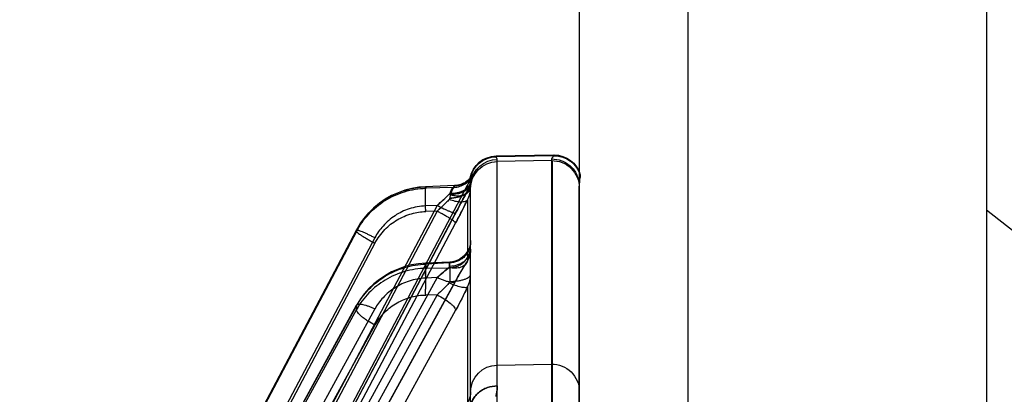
# Model space of a CAD drawing. Header units: millimetres. Extents: x 178516 to 426772, y -178579 to -115871.
# Tile 209 of 256: x 317305 to 317341, y -131677 to -131663. Entities that reach past the tile are written whole.
import ezdxf
from ezdxf import colors
from ezdxf.entities.mleader import LeaderData, LeaderLine
from ezdxf.math import Vec2, Vec3

# ---------------------------------------------------------------- set-up
doc = ezdxf.new("R2010")
doc.units = ezdxf.units.MM
doc.header["$MEASUREMENT"] = 0
doc.layers.get('0').update_dxf_attribs({"color": 252, "lineweight": 5})
doc.layers.add('AHU03-3-68634OBJ', color=7, linetype='Continuous')
doc.layers.add('EC-MTR_250-0_7OBJ', color=7, linetype='Continuous')
doc.layers.add('IS_centrale', color=7, linetype='Continuous', lineweight=13)
doc.layers.add('IS_opisy', color=7, linetype='Continuous', lineweight=35)
doc.styles.add('WE11', font='simplex.shx', dxfattribs={"width": 0.7})

# ---------------------------------------------------------------- blocks, each defined once
blk = doc.blocks.new('VVS030s_FLX1_250_0.38kW_2.00x2v2_t')
at = {"layer": 'AHU03-3-68634OBJ', "color": 7, "linetype": 'Continuous'}
for p, q in [((225.973, 131.106), (225.973, 399.106)), ((229.973, 131.606), (229.973, 398.606)), ((240.973, 131.606), (240.973, 398.606))]:
    blk.add_line(p, q, dxfattribs=at)
at = {"layer": 'EC-MTR_250-0_7OBJ', "color": 7, "linetype": 'Continuous'}
for p, q in [((225.973, 214.775), (225.973, 189.7)), ((221.424, 194.271), (211.124, 213.007)), ((217.773, 194.246), (207.686, 212.585)), ((217.773, 194.111), (207.686, 212.451)), ((218.453, 194.82), (208.751, 212.46)), ((220.744, 193.699), (210.444, 212.436)), ((207.696, 212.416), (217.78, 194.083)), ((218.453, 194.222), (208.751, 211.861)), ((220.744, 193.067), (210.444, 211.804)), ((211.117, 211.943), (221.417, 193.207)), ((221.424, 193.181), (211.124, 211.918)), ((217.773, 191.367), (207.686, 210.439)), ((217.773, 191.321), (207.686, 210.394)), ((207.687, 210.39), (217.773, 191.318)), ((221.424, 191.057), (211.124, 210.542)), ((218.453, 191.801), (208.751, 210.146)), ((218.453, 191.599), (208.751, 209.944)), ((220.744, 190.624), (210.444, 210.109)), ((220.744, 190.41), (210.444, 209.896)), ((221.424, 190.689), (211.124, 210.175)), ((224.956, 188.76), (224.956, 208.674)), ((224.973, 188.76), (224.973, 208.674)), ((212.331, 207.767), (221.858, 189.665)), ((221.973, 198.462), (221.973, 189.718)), ((221.858, 193.411), (221.858, 197.81)), ((222.956, 197.756), (222.956, 188.715)), ((222.956, 197.756), (222.956, 196.287)), ((222.956, 196.286), (224.956, 196.251)), ((217.773, 194.111), (217.773, 194.246)), ((220.744, 193.699), (220.323, 193.709)), ((220.744, 193.067), (220.323, 193.086)), ((219.805, 192.599), (219.552, 192.664)), ((221.208, 192.494), (220.316, 192.533)), ((220.323, 192.726), (221.201, 192.706)), ((220.323, 192.567), (220.323, 192.726)), ((221.201, 192.529), (220.323, 192.567)), ((221.201, 192.706), (221.201, 192.529)), ((221.818, 192.534), (221.865, 192.453)), ((221.858, 190.209), (221.858, 192.451)), ((242.273, 191.606), (240.973, 190.59)), ((217.773, 191.321), (217.773, 191.367)), ((217.773, 191.321), (217.773, 191.318)), ((220.744, 190.624), (220.323, 190.637)), ((220.744, 190.41), (220.323, 190.426)), ((221.787, 190.015), (221.85, 189.901)), ((219.807, 189.785), (219.553, 189.852)), ((221.39, 189.679), (220.32, 189.72)), ((221.363, 189.745), (220.323, 189.778)), ((220.323, 189.724), (220.323, 189.778)), ((221.385, 189.683), (220.323, 189.724)), ((221.385, 189.683), (221.363, 189.745)), ((221.858, 189.885), (221.858, 189.665)), ((221.912, 189.458), (221.878, 189.489)), ((221.942, 189.427), (221.912, 189.458)), ((221.969, 189.397), (221.942, 189.427)), ((221.954, 189.394), (221.954, 189.426)), ((221.99, 189.371), (221.969, 189.397)), ((222.005, 189.35), (221.989, 189.371)), ((221.998, 189.4), (222.003, 189.384)), ((222.008, 189.37), (222.012, 189.357)), ((222.035, 189.303), (222.036, 189.302)), ((226.011, 189.312), (226.011, 189.281)), ((225.031, 188.584), (222.918, 188.621)), ((222.918, 188.589), (222.918, 188.621)), ((222.918, 188.589), (225.031, 188.552)), ((224.956, 188.76), (222.956, 188.795)), ((224.956, 188.7), (224.956, 188.76)), ((225.031, 188.552), (225.031, 188.584)), ((225.049, 188.552), (225.049, 188.583))]:
    blk.add_line(p, q, dxfattribs=at)
for points in [[(211.123, 210.177), (221.502, 190.544), (221.577, 190.402), (221.651, 190.266), (221.721, 190.137)], [(221.973, 197.264), (221.967, 197.364), (221.948, 197.464), (221.916, 197.561), (221.873, 197.652), (221.818, 197.738), (221.753, 197.815), (221.678, 197.884), (221.595, 197.943), (221.506, 197.991), (221.411, 198.027), (221.312, 198.051), (221.211, 198.062)], [(218.059, 193.666), (217.91, 193.869), (217.78, 194.083)], [(219.552, 192.664), (219.305, 192.752), (219.065, 192.859), (218.836, 192.987), (218.619, 193.133), (218.416, 193.296), (218.229, 193.474), (218.059, 193.666)], [(221.417, 193.207), (221.495, 193.068), (221.569, 192.939), (221.638, 192.82)], [(220.316, 192.533), (220.06, 192.555), (219.805, 192.599)], [(221.973, 191.696), (221.967, 191.797), (221.948, 191.897), (221.916, 191.994), (221.872, 192.085), (221.817, 192.171), (221.752, 192.249), (221.677, 192.318), (221.594, 192.376), (221.504, 192.424), (221.409, 192.46), (221.309, 192.484), (221.208, 192.494)], [(221.638, 192.82), (221.703, 192.713), (221.763, 192.618), (221.818, 192.534)], [(221.818, 192.534), (221.865, 192.453), (221.904, 192.369), (221.935, 192.283), (221.956, 192.196), (221.969, 192.108), (221.973, 192.021)], [(218.054, 190.885), (217.904, 191.096), (217.773, 191.318)], [(219.553, 189.852), (219.305, 189.941), (219.064, 190.051), (218.834, 190.183), (218.615, 190.333), (218.412, 190.501), (218.224, 190.686), (218.054, 190.885)], [(221.5, 190.546), (221.577, 190.404), (221.65, 190.267), (221.72, 190.138), (221.787, 190.015)], [(220.32, 189.72), (220.063, 189.741), (219.807, 189.785)], [(221.665, 189.619), (221.614, 189.638), (221.561, 189.654), (221.506, 189.666), (221.449, 189.675), (221.39, 189.679)], [(221.878, 189.488), (221.841, 189.518), (221.801, 189.546), (221.759, 189.573), (221.713, 189.597), (221.665, 189.619), (221.614, 189.638), (221.561, 189.654)], [(221.85, 189.901), (221.884, 189.835), (221.912, 189.767), (221.935, 189.697), (221.953, 189.626), (221.965, 189.554)], [(221.973, 189.718), (221.974, 189.705), (221.974, 189.692), (221.974, 189.679)], [(221.965, 189.554), (221.969, 189.527), (221.973, 189.501), (221.978, 189.478)], [(221.965, 189.554), (221.969, 189.527), (221.973, 189.501), (221.978, 189.478), (221.983, 189.456), (221.988, 189.436), (221.993, 189.417), (221.998, 189.4), (222.003, 189.384), (222.008, 189.37), (222.012, 189.357), (222.017, 189.346), (222.021, 189.336), (222.024, 189.327), (222.028, 189.319), (222.031, 189.313), (222.033, 189.308), (222.034, 189.305), (222.035, 189.303)], [(222.036, 189.302), (222.035, 189.304), (222.033, 189.307), (222.03, 189.313), (222.024, 189.321), (222.017, 189.333), (222.005, 189.35)], [(222.021, 189.336), (222.024, 189.327), (222.028, 189.319)]]:
    blk.add_lwpolyline(points, dxfattribs=at)
for centre, radius, start, end in [((222.974, 197.286), 1, 180.003, 268.9884), ((224.974, 197.252), 1, 268.9915, 359.9594), ((209.413, 187.667), 13.707, 24.7759, 28.8031), ((238.543, 193.065), 18.232, 177.9743, 178.6596), ((238.201, 193.075), 17.89, 177.9677, 178.6662), ((216.136, 188.544), 6.915, 45.4982, 48.2102), ((216.148, 188.557), 6.897, 45.4958, 48.2145), ((191.532, 175.226), 33.825, 26.2919, 27.9062), ((262.133, 212.139), 46.015, 207.7854, 208.9235), ((241.606, 189.906), 21.296, 178.033, 178.2045), ((241.573, 189.907), 21.263, 178.0328, 178.2046), ((209.906, 179.003), 15.891, 46.6469, 46.9947), ((249.083, 220.608), 41.412, 226.8185, 227.6556), ((220.99, 189.423), 0.984, 7.3181, 28.0243), ((220.995, 189.424), 0.978, 7.2613, 28.083), ((220.973, 189.2), 1, 11.2208, 27.7585), ((222.973, 189.795), 1, 180.0028, 269.0031), ((223.024, 189.718), 1.051, 180.0432, 187.698), ((223.018, 189.718), 1.045, 180.0204, 187.7196), ((224.974, 189.76), 1, 268.9968, 359.9969), ((222.935, 189.62), 1, 191.2272, 269.0035), ((222.935, 189.589), 1, 191.2208, 269), ((222.974, 189.715), 1, 187.9093, 268.9867), ((218.747, 188.326), 3.45, 15.4363, 16.0955), ((219.027, 188.406), 3.159, 15.4058, 16.1257), ((225.049, 189.583), 1, 269.998, 344.2519), ((225.049, 189.552), 1, 270, 344.2574)]:
    blk.add_arc(centre, radius, start, end, dxfattribs=at)
for points, knots in [([(222.956, 197.053), (222.833, 197.055), (222.644, 197.087), (222.415, 197.191), (222.258, 197.3), (222.13, 197.435), (222.038, 197.585), (221.985, 197.743), (221.973, 197.849), (221.973, 197.9)], [0, 0, 0, 0, 0.257518, 0.392327, 0.525924, 0.65508, 0.777802, 0.892669, 1, 1, 1, 1]), ([(221.973, 197.9), (221.973, 197.849), (221.985, 197.743), (222.038, 197.586), (222.13, 197.435), (222.258, 197.3), (222.415, 197.192), (222.644, 197.088), (222.833, 197.055), (222.956, 197.054)], [0, 0, 0, 0, 0.107291, 0.222144, 0.344858, 0.474013, 0.607618, 0.742442, 1, 1, 1, 1]), ([(222.956, 197.053), (222.956, 197.117), (222.948, 197.25), (222.926, 197.382), (222.911, 197.45)], [0, 0, 0, 0, 0.475881, 1, 1, 1, 1]), ([(222.911, 197.45), (222.919, 197.415), (222.944, 197.284), (222.956, 197.151), (222.956, 197.054)], [0, 0, 0, 0, 0.268368, 1, 1, 1, 1]), ([(218.453, 194.82), (218.366, 194.775), (218.239, 194.702), (218.08, 194.594), (217.974, 194.511), (217.887, 194.432), (217.824, 194.361), (217.785, 194.301), (217.773, 194.262), (217.773, 194.246)], [0, 0, 0, 0, 0.320866, 0.482855, 0.63361, 0.76422, 0.86943, 0.946735, 1, 1, 1, 1]), ([(218.453, 194.82), (218.555, 194.646), (218.787, 194.326), (219.261, 193.974), (219.78, 193.766), (220.148, 193.709), (220.323, 193.709)], [0, 0, 0, 0, 0.267132, 0.514433, 0.769209, 1, 1, 1, 1]), ([(220.323, 192.726), (220.06, 192.733), (219.539, 192.815), (218.82, 193.128), (218.207, 193.607), (217.896, 194.022), (217.773, 194.246)], [0, 0, 0, 0, 0.254425, 0.504671, 0.752459, 1, 1, 1, 1]), ([(217.773, 194.111), (217.773, 194.109), (217.773, 194.099), (217.776, 194.089), (217.78, 194.083)], [0, 0, 0, 0, 0.259856, 1, 1, 1, 1]), ([(217.773, 194.111), (217.896, 193.887), (218.208, 193.471), (218.82, 192.988), (219.538, 192.667), (220.06, 192.577), (220.323, 192.567)], [0, 0, 0, 0, 0.247243, 0.495286, 0.745806, 1, 1, 1, 1]), ([(217.78, 194.083), (217.786, 194.072), (217.802, 194.058), (217.829, 194.048), (217.868, 194.041), (217.93, 194.043), (218.017, 194.057), (218.117, 194.084), (218.227, 194.122), (218.34, 194.169), (218.415, 194.204), (218.453, 194.222)], [0, 0, 0, 0, 0.050665, 0.082406, 0.120206, 0.216642, 0.340496, 0.488327, 0.65293, 0.826069, 1, 1, 1, 1]), ([(220.323, 193.086), (220.115, 193.1), (219.717, 193.164), (219.177, 193.42), (218.751, 193.777), (218.531, 194.071), (218.453, 194.222)], [0, 0, 0, 0, 0.274387, 0.524104, 0.776008, 1, 1, 1, 1]), ([(220.744, 193.699), (220.833, 193.745), (220.999, 193.841), (221.185, 193.975), (221.305, 194.082), (221.368, 194.151), (221.409, 194.212), (221.424, 194.254), (221.424, 194.271)], [0, 0, 0, 0, 0.331766, 0.631316, 0.75671, 0.860849, 0.941589, 1, 1, 1, 1]), ([(221.858, 193.411), (221.816, 193.504), (221.725, 193.695), (221.581, 193.981), (221.477, 194.174), (221.424, 194.271)], [0, 0, 0, 0, 0.318482, 0.656534, 1, 1, 1, 1]), ([(220.323, 192.726), (220.321, 192.74), (220.318, 192.775), (220.314, 192.868), (220.311, 193.024), (220.312, 193.245), (220.314, 193.407), (220.316, 193.491)], [0, 0, 0, 0, 0.055263, 0.134704, 0.365392, 0.66966, 1, 1, 1, 1]), ([(221.424, 193.181), (221.424, 193.187), (221.422, 193.201), (221.406, 193.225), (221.376, 193.24), (221.341, 193.246), (221.291, 193.248), (221.217, 193.239), (221.115, 193.216), (221, 193.178), (220.874, 193.128), (220.788, 193.089), (220.744, 193.067)], [0, 0, 0, 0, 0.02742, 0.053696, 0.11441, 0.153579, 0.199672, 0.31319, 0.454268, 0.619198, 0.803116, 1, 1, 1, 1]), ([(220.983, 193.476), (221.001, 193.458), (221.071, 193.389), (221.139, 193.318), (221.189, 193.264)], [0, 0, 0, 0, 0.254695, 1, 1, 1, 1]), ([(221.189, 193.264), (221.172, 193.282), (221.105, 193.354), (221.036, 193.424), (220.983, 193.476)], [0, 0, 0, 0, 0.244182, 1, 1, 1, 1]), ([(221.188, 193.264), (221.261, 193.294), (221.401, 193.348), (221.572, 193.399), (221.694, 193.422), (221.764, 193.428), (221.818, 193.426), (221.848, 193.418), (221.858, 193.411)], [0, 0, 0, 0, 0.337887, 0.64361, 0.768812, 0.870244, 0.946416, 1, 1, 1, 1]), ([(221.188, 193.264), (221.193, 193.259), (221.202, 193.248), (221.21, 193.229), (221.212, 193.216), (221.212, 193.209)], [0, 0, 0, 0, 0.360051, 0.686593, 1, 1, 1, 1]), ([(221.201, 192.706), (221.204, 192.731), (221.208, 192.794), (221.211, 192.905), (221.213, 193.048), (221.213, 193.153), (221.212, 193.209)], [0, 0, 0, 0, 0.151152, 0.376303, 0.663329, 1, 1, 1, 1]), ([(221.212, 193.209), (221.259, 193.209), (221.354, 193.204), (221.494, 193.19), (221.628, 193.165), (221.747, 193.133), (221.845, 193.094), (221.917, 193.049), (221.962, 193.002), (221.973, 192.965), (221.973, 192.949)], [0, 0, 0, 0, 0.166546, 0.33561, 0.49874, 0.646699, 0.77156, 0.870156, 0.943382, 1, 1, 1, 1]), ([(221.858, 193.411), (221.897, 193.339), (221.954, 193.187), (221.973, 193.027), (221.973, 192.949)], [0, 0, 0, 0, 0.512266, 1, 1, 1, 1]), ([(220.323, 193.086), (220.321, 193.05), (220.319, 192.98), (220.316, 192.878), (220.314, 192.782), (220.312, 192.709), (220.312, 192.658), (220.312, 192.625), (220.312, 192.597), (220.312, 192.575), (220.313, 192.557), (220.313, 192.544), (220.314, 192.537), (220.315, 192.534), (220.316, 192.533), (220.316, 192.533)], [0, 0, 0, 0, 0.192572, 0.380221, 0.555154, 0.709164, 0.775808, 0.834592, 0.884963, 0.926371, 0.958393, 0.981109, 0.994759, 0.99832, 1, 1, 1, 1]), ([(221.189, 192.693), (221.116, 192.749), (220.966, 192.871), (220.82, 192.999), (220.744, 193.068)], [0, 0, 0, 0, 0.472369, 1, 1, 1, 1]), ([(220.744, 193.068), (220.82, 192.999), (220.966, 192.871), (221.116, 192.749), (221.189, 192.693)], [0, 0, 0, 0, 0.527631, 1, 1, 1, 1]), ([(221.858, 192.451), (221.813, 192.519), (221.719, 192.669), (221.574, 192.912), (221.475, 193.088), (221.424, 193.181)], [0, 0, 0, 0, 0.289255, 0.625229, 1, 1, 1, 1]), ([(220.316, 192.533), (220.316, 192.533), (220.317, 192.534), (220.318, 192.536), (220.32, 192.543), (220.321, 192.554), (220.322, 192.562), (220.323, 192.567)], [0, 0, 0, 0, 0.025938, 0.079271, 0.275466, 0.585587, 1, 1, 1, 1]), ([(221.858, 192.451), (221.849, 192.477), (221.825, 192.528), (221.752, 192.62), (221.641, 192.685), (221.514, 192.717), (221.37, 192.728), (221.26, 192.712), (221.188, 192.693)], [0, 0, 0, 0, 0.105081, 0.213784, 0.448906, 0.578867, 0.71578, 1, 1, 1, 1]), ([(221.188, 192.693), (221.192, 192.69), (221.203, 192.681), (221.212, 192.667), (221.212, 192.656)], [0, 0, 0, 0, 0.314886, 1, 1, 1, 1]), ([(221.201, 192.706), (221.299, 192.702), (221.45, 192.671), (221.629, 192.575), (221.753, 192.477), (221.852, 192.355), (221.945, 192.181), (221.973, 192.034), (221.973, 191.941)], [0, 0, 0, 0, 0.244833, 0.375212, 0.507033, 0.637686, 0.764876, 1, 1, 1, 1]), ([(221.201, 192.529), (221.202, 192.524), (221.203, 192.515), (221.205, 192.504), (221.206, 192.498), (221.207, 192.494), (221.208, 192.494)], [0, 0, 0, 0, 0.43386, 0.742899, 0.929339, 1, 1, 1, 1]), ([(221.973, 191.764), (221.973, 191.857), (221.945, 192.004), (221.852, 192.178), (221.753, 192.3), (221.629, 192.398), (221.45, 192.494), (221.299, 192.525), (221.201, 192.529)], [0, 0, 0, 0, 0.235124, 0.362314, 0.492967, 0.624788, 0.755167, 1, 1, 1, 1]), ([(221.212, 192.656), (221.212, 192.644), (221.212, 192.621), (221.213, 192.588), (221.213, 192.56), (221.212, 192.538), (221.212, 192.52), (221.211, 192.507), (221.21, 192.499), (221.209, 192.496), (221.208, 192.495), (221.208, 192.494)], [0, 0, 0, 0, 0.229842, 0.430399, 0.601287, 0.742128, 0.852559, 0.932248, 0.980987, 0.993895, 1, 1, 1, 1]), ([(221.973, 192.02), (221.973, 192.058), (221.964, 192.137), (221.923, 192.253), (221.852, 192.365), (221.754, 192.465), (221.633, 192.546), (221.455, 192.626), (221.308, 192.653), (221.212, 192.656)], [0, 0, 0, 0, 0.104218, 0.216099, 0.336569, 0.46472, 0.59881, 0.735514, 1, 1, 1, 1]), ([(221.973, 192.02), (221.973, 192.093), (221.954, 192.243), (221.897, 192.384), (221.858, 192.451)], [0, 0, 0, 0, 0.483857, 1, 1, 1, 1]), ([(217.773, 191.367), (217.773, 191.369), (217.776, 191.377), (217.785, 191.388), (217.8, 191.403), (217.833, 191.431), (217.89, 191.472), (217.976, 191.529), (218.082, 191.594), (218.201, 191.664), (218.326, 191.733), (218.411, 191.779), (218.453, 191.801)], [0, 0, 0, 0, 0.01086, 0.028619, 0.054449, 0.089049, 0.185356, 0.314625, 0.471144, 0.644691, 0.824222, 1, 1, 1, 1]), ([(218.453, 191.801), (218.554, 191.62), (218.785, 191.289), (219.259, 190.92), (219.779, 190.7), (220.148, 190.638), (220.323, 190.637)], [0, 0, 0, 0, 0.270543, 0.518602, 0.771906, 1, 1, 1, 1]), ([(217.773, 191.318), (217.775, 191.316), (217.78, 191.313), (217.792, 191.313), (217.809, 191.315), (217.833, 191.321), (217.862, 191.33), (217.913, 191.348), (217.99, 191.378), (218.094, 191.424), (218.21, 191.478), (218.331, 191.537), (218.412, 191.578), (218.453, 191.599)], [0, 0, 0, 0, 0.009082, 0.024172, 0.047333, 0.079487, 0.121113, 0.171919, 0.299013, 0.455451, 0.631421, 0.816201, 1, 1, 1, 1]), ([(220.323, 190.426), (220.115, 190.44), (219.715, 190.504), (219.175, 190.769), (218.749, 191.139), (218.531, 191.443), (218.453, 191.599)], [0, 0, 0, 0, 0.271492, 0.519845, 0.772711, 1, 1, 1, 1]), ([(217.773, 191.367), (217.895, 191.136), (218.202, 190.704), (218.814, 190.2), (219.537, 189.872), (220.061, 189.786), (220.323, 189.778)], [0, 0, 0, 0, 0.249602, 0.499438, 0.749571, 1, 1, 1, 1]), ([(217.773, 191.321), (217.895, 191.089), (218.205, 190.659), (218.817, 190.157), (219.536, 189.825), (220.06, 189.734), (220.323, 189.724)], [0, 0, 0, 0, 0.250691, 0.499467, 0.748523, 1, 1, 1, 1]), ([(221.424, 191.057), (221.424, 191.054), (221.42, 191.047), (221.41, 191.035), (221.395, 191.02), (221.362, 190.992), (221.304, 190.951), (221.218, 190.894), (221.113, 190.829), (220.994, 190.76), (220.87, 190.691), (220.786, 190.646), (220.744, 190.624)], [0, 0, 0, 0, 0.011529, 0.030041, 0.056567, 0.091743, 0.188743, 0.318065, 0.474044, 0.646678, 0.825175, 1, 1, 1, 1]), ([(221.424, 191.057), (221.462, 190.986), (221.609, 190.705), (221.753, 190.422), (221.858, 190.209)], [0, 0, 0, 0, 0.252531, 1, 1, 1, 1]), ([(220.744, 190.41), (220.827, 190.453), (220.951, 190.515), (221.111, 190.59), (221.203, 190.63), (221.268, 190.656), (221.309, 190.671), (221.344, 190.682), (221.372, 190.691), (221.394, 190.695), (221.408, 190.697), (221.417, 190.696), (221.422, 190.694), (221.424, 190.691), (221.424, 190.689)], [0, 0, 0, 0, 0.377178, 0.556111, 0.713636, 0.780912, 0.839457, 0.888798, 0.928487, 0.958319, 0.97895, 0.986209, 0.991773, 1, 1, 1, 1]), ([(221.858, 189.885), (221.814, 189.965), (221.721, 190.134), (221.576, 190.403), (221.476, 190.591), (221.424, 190.689)], [0, 0, 0, 0, 0.299662, 0.636016, 1, 1, 1, 1]), ([(220.321, 190.573), (220.318, 190.48), (220.314, 190.34), (220.312, 190.16), (220.311, 190.04), (220.312, 189.939), (220.314, 189.87), (220.316, 189.827), (220.318, 189.805), (220.32, 189.789), (220.322, 189.781), (220.323, 189.778)], [0, 0, 0, 0, 0.353174, 0.524169, 0.678427, 0.806838, 0.904322, 0.940352, 0.96803, 0.987762, 1, 1, 1, 1]), ([(220.323, 190.426), (220.321, 190.383), (220.318, 190.295), (220.315, 190.165), (220.313, 190.042), (220.312, 189.947), (220.312, 189.88), (220.312, 189.838), (220.312, 189.802), (220.313, 189.773), (220.315, 189.75), (220.316, 189.734), (220.318, 189.725), (220.319, 189.721), (220.32, 189.72), (220.32, 189.72)], [0, 0, 0, 0, 0.186232, 0.372684, 0.549791, 0.707058, 0.775026, 0.834773, 0.88572, 0.927293, 0.959088, 0.981385, 0.99468, 0.998189, 1, 1, 1, 1]), ([(220.744, 190.41), (220.783, 190.374), (220.931, 190.236), (221.079, 190.1), (221.189, 190)], [0, 0, 0, 0, 0.263545, 1, 1, 1, 1]), ([(220.815, 190.558), (220.859, 190.516), (220.946, 190.433), (221.07, 190.311), (221.15, 190.231), (221.188, 190.192)], [0, 0, 0, 0, 0.353597, 0.68559, 1, 1, 1, 1]), ([(221.188, 190.192), (221.15, 190.231), (221.071, 190.311), (220.946, 190.433), (220.86, 190.516), (220.815, 190.558)], [0, 0, 0, 0, 0.314354, 0.645462, 1, 1, 1, 1]), ([(221.858, 190.209), (221.849, 190.222), (221.822, 190.248), (221.767, 190.273), (221.695, 190.287), (221.609, 190.29), (221.512, 190.281), (221.368, 190.254), (221.26, 190.22), (221.188, 190.192)], [0, 0, 0, 0, 0.070006, 0.153726, 0.256178, 0.378297, 0.518581, 0.67267, 1, 1, 1, 1]), ([(221.188, 190.192), (221.193, 190.187), (221.202, 190.177), (221.21, 190.161), (221.211, 190.15), (221.211, 190.146)], [0, 0, 0, 0, 0.395814, 0.747144, 1, 1, 1, 1]), ([(221.188, 190), (221.26, 190.023), (221.369, 190.049), (221.513, 190.057), (221.611, 190.049), (221.698, 190.027), (221.77, 189.991), (221.824, 189.943), (221.849, 189.905), (221.858, 189.885)], [0, 0, 0, 0, 0.306748, 0.451908, 0.58615, 0.706983, 0.814528, 0.910803, 1, 1, 1, 1]), ([(221.21, 189.967), (221.209, 189.971), (221.206, 189.979), (221.199, 189.99), (221.192, 189.996), (221.188, 190)], [0, 0, 0, 0, 0.304879, 0.634527, 1, 1, 1, 1]), ([(221.966, 189.548), (221.962, 189.577), (221.947, 189.637), (221.899, 189.722), (221.824, 189.8), (221.727, 189.866), (221.61, 189.917), (221.437, 189.963), (221.301, 189.971), (221.21, 189.967)], [0, 0, 0, 0, 0.093369, 0.195066, 0.308124, 0.433155, 0.569072, 0.712184, 1, 1, 1, 1]), ([(221.39, 189.679), (221.38, 189.68), (221.364, 189.715), (221.314, 189.757), (221.255, 189.848), (221.225, 189.924), (221.21, 189.967)], [0, 0, 0, 0, 0.087698, 0.275396, 0.606286, 1, 1, 1, 1]), ([(221.23, 190.006), (221.226, 190.02), (221.22, 190.047), (221.213, 190.094), (221.212, 190.127), (221.211, 190.146)], [0, 0, 0, 0, 0.299015, 0.597763, 1, 1, 1, 1]), ([(221.212, 190.142), (221.307, 190.14), (221.45, 190.124), (221.63, 190.073), (221.75, 190.023), (221.848, 189.96), (221.92, 189.89), (221.964, 189.815), (221.973, 189.763), (221.973, 189.739)], [0, 0, 0, 0, 0.306934, 0.458942, 0.60041, 0.725496, 0.832282, 0.921886, 1, 1, 1, 1]), ([(221.212, 190.131), (221.307, 190.129), (221.45, 190.113), (221.63, 190.061), (221.75, 190.009), (221.848, 189.945), (221.921, 189.873), (221.964, 189.796), (221.973, 189.742), (221.973, 189.718)], [0, 0, 0, 0, 0.304853, 0.456072, 0.597112, 0.722278, 0.829706, 0.920466, 1, 1, 1, 1]), ([(221.983, 189.578), (221.979, 189.607), (221.962, 189.669), (221.912, 189.755), (221.837, 189.834), (221.74, 189.902), (221.624, 189.953), (221.454, 190.001), (221.319, 190.01), (221.23, 190.006)], [0, 0, 0, 0, 0.095729, 0.199578, 0.314031, 0.439414, 0.574593, 0.716157, 1, 1, 1, 1]), ([(221.23, 190.006), (221.247, 189.958), (221.273, 189.881), (221.33, 189.801), (221.351, 189.758), (221.363, 189.745)], [0, 0, 0, 0, 0.521949, 0.817539, 1, 1, 1, 1]), ([(221.363, 189.745), (221.356, 189.759), (221.329, 189.8), (221.273, 189.881), (221.246, 189.96), (221.23, 190.006)], [0, 0, 0, 0, 0.15809, 0.503456, 1, 1, 1, 1]), ([(221.858, 190.209), (221.897, 190.135), (221.954, 189.981), (221.973, 189.818), (221.973, 189.739)], [0, 0, 0, 0, 0.512334, 1, 1, 1, 1]), ([(220.32, 189.72), (220.321, 189.72), (220.322, 189.721), (220.322, 189.723), (220.323, 189.724)], [0, 0, 0, 0, 0.33457, 1, 1, 1, 1]), ([(221.363, 189.745), (221.508, 189.74), (221.802, 189.649), (222.002, 189.415), (222.062, 189.283)], [0, 0, 0, 0, 0.500702, 1, 1, 1, 1]), ([(221.385, 189.683), (221.455, 189.681), (221.598, 189.658), (221.795, 189.567), (221.961, 189.426), (222.042, 189.307), (222.073, 189.245)], [0, 0, 0, 0, 0.245945, 0.500668, 0.755018, 1, 1, 1, 1]), ([(221.385, 189.683), (221.526, 189.679), (221.811, 189.593), (222.01, 189.371), (222.073, 189.245)], [0, 0, 0, 0, 0.500693, 1, 1, 1, 1]), ([(224.956, 188.7), (225.082, 188.698), (225.28, 188.732), (225.516, 188.852), (225.68, 188.981), (225.812, 189.143), (225.936, 189.377), (225.973, 189.574), (225.973, 189.7)], [0, 0, 0, 0, 0.239245, 0.368314, 0.500017, 0.631716, 0.760778, 1, 1, 1, 1]), ([(226.011, 189.312), (226.009, 189.331), (226.001, 189.378), (225.988, 189.462), (225.977, 189.572), (225.973, 189.655), (225.973, 189.7)], [0, 0, 0, 0, 0.148303, 0.366313, 0.650833, 1, 1, 1, 1]), ([(221.954, 189.426), (221.956, 189.442), (221.96, 189.483), (221.964, 189.524), (221.966, 189.548)], [0, 0, 0, 0, 0.41095, 1, 1, 1, 1]), ([(222.073, 189.245), (222.075, 189.238), (222.01, 189.312), (222.016, 189.372), (221.974, 189.488), (221.966, 189.548)], [0, 0, 0, 0, 0.069724, 0.438888, 1, 1, 1, 1]), ([(221.966, 189.548), (221.974, 189.488), (222.016, 189.372), (222.01, 189.313), (222.075, 189.238), (222.073, 189.245)], [0, 0, 0, 0, 0.55974, 0.930803, 1, 1, 1, 1]), ([(221.983, 189.578), (221.989, 189.53), (222.007, 189.447), (222.036, 189.35), (222.058, 189.3), (222.062, 189.283)], [0, 0, 0, 0, 0.473781, 0.824634, 1, 1, 1, 1]), ([(222.956, 188.715), (222.956, 188.707), (222.952, 188.69), (222.939, 188.668), (222.926, 188.645), (222.92, 188.629), (222.918, 188.621)], [0, 0, 0, 0, 0.23637, 0.492712, 0.754322, 1, 1, 1, 1]), ([(225.031, 188.584), (225.03, 188.587), (225.027, 188.595), (225.02, 188.608), (225.009, 188.622), (224.999, 188.634), (224.99, 188.645), (224.98, 188.654), (224.971, 188.666), (224.963, 188.677), (224.957, 188.689), (224.956, 188.697), (224.956, 188.7)], [0, 0, 0, 0, 0.070645, 0.175704, 0.32419, 0.443239, 0.512254, 0.626547, 0.733664, 0.831533, 0.919542, 1, 1, 1, 1])]:
    blk.add_open_spline(points, degree=3, knots=knots, dxfattribs=at)
for points in [[(221.385, 189.683), (221.387, 189.682), (221.388, 189.68), (221.389, 189.68)], [(221.39, 189.679), (221.388, 189.679), (221.387, 189.682), (221.385, 189.683)]]:
    blk.add_open_spline(points, degree=3, dxfattribs=at)
blk = doc.blocks.new('A$C680519BF')
blk.add_blockref('VVS030s_FLX1_250_0.38kW_2.00x2v2_t', (-1100, 89.5))

msp = doc.modelspace()

# ---------------------------------------------------------------- block references
at = {"layer": 'IS_centrale', "xscale": -1, "rotation": 180}
msp.add_blockref('A$C680519BF', (318199.762, -131390.156), dxfattribs=at)

# ---------------------------------------------------------------- leaders
at = {"layer": 'IS_opisy', "ltscale": 5}
ml = msp.add_multileader_mtext('Standard', dxfattribs=at)
ml.set_content('{\\fArial|b0|i0|c238|p34;Zamontować tłumik akustyczny}', color=256, style='WE11')
ml.set_leader_properties(color=256)
ml.build(insert=Vec2(0, 0))
ml.multileader.update_dxf_attribs({"text_left_attachment_type": 2, "text_right_attachment_type": 2, "dogleg_length": 500, "arrow_head_size": 0})
ctx = ml.context
ctx.base_point, ctx.char_height, ctx.arrow_head_size, ctx.landing_gap_size, ctx.plane_origin = Vec3(316033.128, -128558.222), 168, 0, 84, Vec3(344042.874, -129084.998)
ctx.left_attachment, ctx.right_attachment = 2, 2
notes = []
notes.append((ctx, [(0, (1, 1, 0), (318949.246, -128558.222), (-1, 0), 479.465, [(0, [(318972.833, -131971.218)], 0, [])])]))
ctx.mtext.insert, ctx.mtext.width, ctx.mtext.defined_height, ctx.mtext.flow_direction = Vec3(316117.128, -128449.068), 3785.85171, 1430.605, 5
for ctx, leaders in notes:
    for number, flags, end, landing, length, lines in leaders:
        leader = LeaderData()
        leader.index, (leader.has_last_leader_line, leader.has_dogleg_vector, leader.attachment_direction) = number, flags
        leader.last_leader_point, leader.dogleg_vector, leader.dogleg_length = Vec3(end), Vec3(landing), length
        for number, points, colour, breaks in lines:
            line = LeaderLine()
            line.index, line.vertices, line.color, line.breaks = number, Vec3.list(points), colors.encode_raw_color(colour), breaks
            leader.lines.append(line)
        ctx.leaders.append(leader)

doc.saveas('drawing.dxf')
